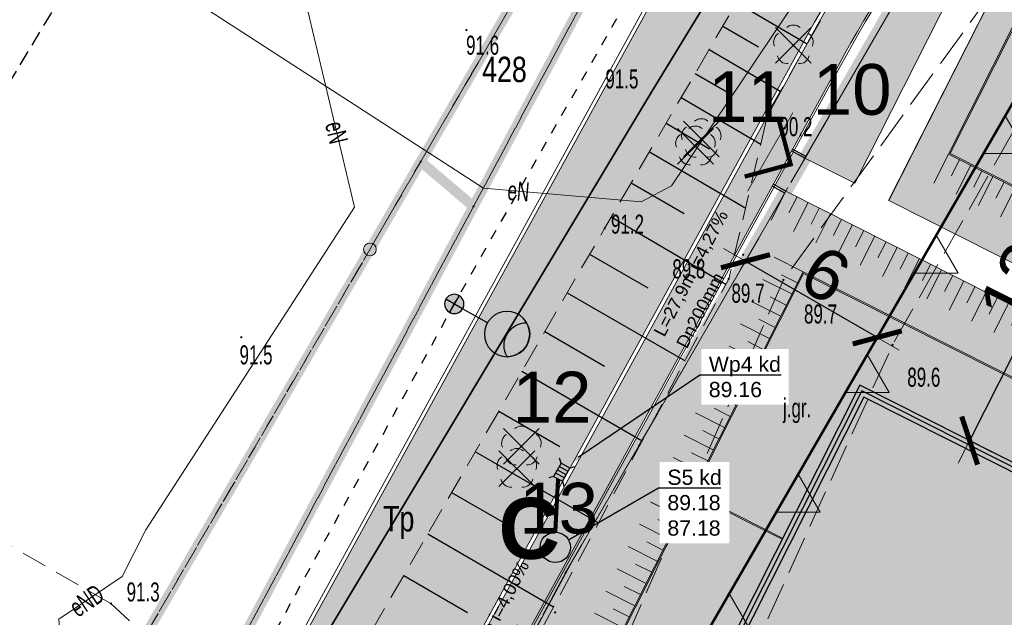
# Model space of a CAD drawing. Header units: metres. Extents: x 6539540 to 6543249, y 5894370 to 5895874.
# Tile 16 of 91: x 6541864 to 6541902, y 5895129 to 5895153. Entities that reach past the tile are written whole.
import ezdxf
from ezdxf import colors
from ezdxf.entities.mleader import LeaderData, LeaderLine
from ezdxf.enums import TextEntityAlignment as Align
from ezdxf.math import Vec2, Vec3

# ---------------------------------------------------------------- set-up
doc = ezdxf.new("R2010")
doc.units = ezdxf.units.M
for name, pattern in [('0.4_0.4', [0.8, 0.4, -0.4]), ('0.5_0.5', [1, 0.5, -0.5]), ('1.0_0.5', [1.5, 1, -0.5]), ('1.5_0.5', [2, 1.5, -0.5]), ('2', [0.9, 0.6, -0.3]), ('CONTINOUS', [0]), ('DASHED', [0.75, 0.5, -0.25]), ('egkk-500', [2, 1.5, -0.5]), ('egug-500', [1, 0.5, -0.5])]:
    doc.linetypes.add(name, pattern=pattern)
for name, color, linetype in [('000 Inne (niezydentyfikowane)', 7, 'Continuous'), ('202-punkt graniczny', 7, 'Continuous'), ('203-punkt graniczny', 7, 'Continuous'), ('210-oznaczenie konturu użytku gruntowego', 7, 'Continuous'), ('211-numer działki ewidencyjnej', 7, 'Continuous'), ('217-kontur klasyfikacyjny', 7, 'Continuous'), ('218-kontur użytku gruntowego', 7, 'Continuous'), ('219-działka ewidencyjna', 7, 'Continuous'), ('_dr_krawężnik wystający 15x30', 214, 'Continuous'), ('_rozbiórki', 1, 'Continuous'), ('drzewo liściaste', 7, 'Continuous'), ('jezdnia', 7, 'Continuous'), ('jezdnia-Atr17', 7, 'Continuous'), ('ogrodzenie trwałe', 7, 'Continuous'), ('pikieta naturalna', 7, 'Continuous'), ('pikieta naturalna-Atr2', 7, 'Continuous'), ('przewód elektroenergetyczny podziemny', 7, 'Continuous'), ('przewód elektroenergetyczny podziemny-Atr1', 7, 'Continuous'), ('skarpa nieumocniona', 7, 'Continuous'), ('trawnik', 7, 'Continuous'), ('Zakres', 7, 'Continuous')]:
    doc.layers.add(name, color=color, linetype=linetype)
for name, color, linetype, lineweight in [('_dr_kreskowanie chodnik', 40, 'Continuous', 5), ('_dr_kreskowanie jezdnia', 253, 'Continuous', 5), ('_dr_obrzeże 8x30', 210, 'Continuous', 30), ('_dr_ścieki kd', 36, 'Continuous', 30), ('A-BALKONY', 7, 'Continuous', 9), ('A-BUDYNKI', 1, 'Continuous', 30), ('A-DODATKOWE', 7, 'Continuous', 5), ('A-OPIS', 4, 'Continuous', 20), ('A-OZNACZENIA', 7, 'Continuous', 15), ('A-PZT', 4, 'Continuous', 9), ('A-WYMIAR', 8, 'Continuous', 5), ('IE - SŁUP', 1, 'Continuous', 30), ('IE - SŁUP 150W', 1, 'Continuous', 30), ('SKARPA', 7, 'Continuous', 5)]:
    doc.layers.add(name, color=color, linetype=linetype, lineweight=lineweight)
doc.layers.add('A-ZIELŃ - PROJ -B', color=7, linetype='Continuous', lineweight=13, true_color=0x91c200)
doc.styles.add('ARIAL', font='arial.ttf')
doc.styles.add('Arial Narrow', font='ARIALN.TTF')
doc.linetypes.add('902-500', pattern='A,3.75,0,[1,ksztalty.shx,S=0.5,R=0,X=0,Y=0],3.75', length=7.5)
doc.dimstyles.new('A-PZT', dxfattribs={"dimtxt": 2, "dimasz": 0.1, "dimexe": 0, "dimexo": 0.625, "dimgap": 0.1, "dimtad": 1, "dimdec": 0, "dimtxsty": 'ARIAL', "dimblk": 'ZNACZNIK-A', "dimcen": -1, "dimclrt": 9, "dimadec": 0, "dimazin": 0, "dimtfac": 1, "dimtdec": 0, "dimtmove": 0, "dimatfit": 3, "dimldrblk": 'ZNACZNIK-A', "dimfxl": 1, "dimfxlon": 1, "dimarcsym": 0})

# ---------------------------------------------------------------- blocks, each defined once
blk = doc.blocks.new('203')
at = {"linetype": 'Continuous', "lineweight": 0}
h = blk.add_hatch(color=0, dxfattribs=at)
edge = h.paths.add_edge_path()
edge.add_arc((0, 0), 0.045, 0, 360)
blk = doc.blocks.new('202')
at = {"color": 0, "linetype": 'Continuous', "lineweight": 0}
blk.add_circle((0, 0), 0.25, dxfattribs=at)
blk = doc.blocks.new('PW01')
at = {"linetype": 'Continuous', "lineweight": 13}
h = blk.add_hatch(color=0, dxfattribs=at)
edge = h.paths.add_edge_path()
edge.add_arc((0, 0), 0.045, 0, 360)
blk = doc.blocks.new('OP021')
at = {"linetype": 'Continuous', "lineweight": 13}
h = blk.add_hatch(color=0, dxfattribs=at)
edge = h.paths.add_edge_path()
edge.add_arc((0, 0), 0.05, 0, 360)
at = {"color": 0, "linetype": 'Continuous', "lineweight": 13}
for centre, start, end in [((0, 0.4), 49.272, 130.728), ((-0.38, 0.124), 121.308, 202.548), ((0.38, 0.124), 337.452, 58.692), ((-0.235, -0.324), 193.221, 274.871), ((0.235, -0.324), 265.129, 346.779)]:
    blk.add_arc(centre, 0.4, start, end, dxfattribs=at)
blk = doc.blocks.new('*U88')
at = {"layer": 'A-OZNACZENIA', "color": 22, "true_color": 0xe21d1d}
blk.add_lwpolyline([(0, 0.747), (0.862, -0.747), (-0.862, -0.747)], close=True, dxfattribs=at)
blk = doc.blocks.new('*U142')
at = {"layer": 'A-OZNACZENIA', "color": 0, "linetype": 'ByBlock', "lineweight": -2, "transparency": 16777216, "rotation": 179.9999999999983}
blk.add_blockref('*U88', (0, 0), dxfattribs=at)
blk = doc.blocks.new('*U143')
at = {"layer": 'A-OZNACZENIA', "color": 0, "linetype": 'ByBlock', "lineweight": -2, "transparency": 16777216}
for p in [(0, 0), (5.436, 0), (10.872, 0), (16.308, 0), (21.744, 0), (27.18, 0)]:
    blk.add_blockref('*U142', p, dxfattribs=at)
blk = doc.blocks.new('ZNACZNIK-A')
at = {"color": 0}
for p, q in [((0, 10), (0, -10)), ((-10, 0), (10, 0))]:
    blk.add_line(p, q, dxfattribs=at)
at = {"color": 0, "const_width": 2}
blk.add_lwpolyline([(7.07, 7.07), (-7.07, -7.07)], dxfattribs=at)
blk = doc.blocks.new('*D95')
at = {"layer": 'A-WYMIAR', "color": 0, "lineweight": -2, "transparency": 16777216}
for p, q in [((6542221.486, 5895096.144), (6542215.854, 5895084.978)), ((6542222.424, 5895095.783), (6542221.531, 5895096.233)), ((6542216.702, 5895084.439), (6542215.809, 5895084.889))]:
    blk.add_line(p, q, dxfattribs=at)
at = {"layer": 'Defpoints', "color": 0, "transparency": 16777216}
for p in [(6542223.97, 5895095.003), (6542215.809, 5895084.889), (6542218.247, 5895083.659)]:
    blk.add_point(p, dxfattribs=at)
at = {"layer": 'A-WYMIAR', "color": 0, "lineweight": -2, "transparency": 16777216, "xscale": 0.1, "yscale": 0.1, "zscale": 0.1}
for p, rotation in [((6542221.531, 5895096.233), 63.23220828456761), ((6542215.809, 5895084.889), 243.2322082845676)]:
    blk.add_blockref('ZNACZNIK-A', p, dxfattribs=dict(at, rotation=rotation))
at = {"layer": 'A-WYMIAR', "color": 9, "transparency": 16777216, "insert": (6542217.668, 5895091.067), "char_height": 2, "attachment_point": 5, "rotation": 63.2322, "style": 'ARIAL'}
blk.add_mtext('13', dxfattribs=at)
blk = doc.blocks.new('*D98')
at = {"layer": 'A-WYMIAR', "color": 0, "lineweight": -2, "transparency": 16777216}
for p, q in [((6542206.893, 5895091.817), (6542206.973, 5895091.955)), ((6542212.082, 5895089.003), (6542207.06, 5895091.905)), ((6542212.088, 5895088.816), (6542212.168, 5895088.953))]:
    blk.add_line(p, q, dxfattribs=at)
at = {"layer": 'Defpoints', "color": 0, "transparency": 16777216}
for p in [(6542206.973, 5895091.955), (6542206.581, 5895091.276), (6542211.776, 5895088.274)]:
    blk.add_point(p, dxfattribs=at)
at = {"layer": 'A-WYMIAR', "color": 0, "lineweight": -2, "transparency": 16777216, "xscale": 0.1, "yscale": 0.1, "zscale": 0.1}
for p, rotation in [((6542206.973, 5895091.955), 149.979310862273), ((6542212.168, 5895088.953), 329.979310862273)]:
    blk.add_blockref('ZNACZNIK-A', p, dxfattribs=dict(at, rotation=rotation))
at = {"layer": 'A-WYMIAR', "color": 9, "transparency": 16777216, "insert": (6542210.132, 5895091.425), "char_height": 2, "attachment_point": 5, "rotation": 329.9793, "style": 'ARIAL'}
blk.add_mtext('6', dxfattribs=at)
blk = doc.blocks.new('*U90')
at = {"layer": 'SKARPA'}
for points in [[(-0.246, 0.641), (-0.246, -0.641)], [(0.246, 0.641), (0.246, -0.072)]]:
    blk.add_lwpolyline(points, dxfattribs=at)
blk = doc.blocks.new('*U91')
at = {"layer": 'A-PZT', "color": 0, "linetype": 'ByBlock', "lineweight": -2, "transparency": 16777216}
for p in [(0, 0), (0.982, 0), (1.964, 0), (2.947, 0), (3.929, 0), (4.911, 0), (5.893, 0), (6.876, 0), (7.858, 0), (8.84, 0), (9.822, 0), (10.805, 0)]:
    blk.add_blockref('*U90', p, dxfattribs=at)
blk = doc.blocks.new('wpust dr')
at = {"layer": '_dr_ścieki kd', "flags": 128}
for points in [[(6540614.702, 5895581.021), (6540614.56, 5895581.162)], [(6540614.702, 5895581.021), (6540614.702, 5895580.621), (6540615.302, 5895580.621), (6540615.302, 5895581.021), (6540614.702, 5895581.021)], [(6540614.852, 5895581.021), (6540614.852, 5895580.621)], [(6540615.002, 5895581.021), (6540615.002, 5895580.621)], [(6540615.152, 5895581.021), (6540615.152, 5895580.621)], [(6540615.302, 5895581.021), (6540615.443, 5895581.162)], [(6540614.702, 5895580.621), (6540614.56, 5895580.48)], [(6540615.302, 5895580.621), (6540615.443, 5895580.48)]]:
    blk.add_lwpolyline(points, dxfattribs=at)
blk = doc.blocks.new('slup pojedynczy')
at = {"layer": 'IE - SŁUP 150W', "ltscale": 0.75}
h = blk.add_hatch(color=256, dxfattribs=at)
edge = h.paths.add_edge_path()
edge.add_arc((4596208.008, 5925834.047), 0.338, 0, 360)
h = blk.add_hatch(color=256, dxfattribs=at)
edge = h.paths.add_edge_path()
edge.add_arc((4596208.008, 5925831.126), 0.792, 30, 150)
edge.add_arc((4596208.008, 5925831.918), 0.792, 210, 330)
for p, q in [((4596208.008, 5925833.71), (4596208.008, 5925834.385)), ((4596207.671, 5925834.047), (4596208.346, 5925834.047)), ((4596208.008, 5925832.71), (4596208.008, 5925833.71))]:
    blk.add_line(p, q, dxfattribs=at)
for centre, radius in [((4596208.008, 5925834.047), 0.338), ((4596208.008, 5925831.918), 0.792)]:
    blk.add_circle(centre, radius, dxfattribs=at)
for centre, start, end in [((4596208.008, 5925831.126), 30, 150), ((4596208.008, 5925831.918), 210, 330)]:
    blk.add_arc(centre, 0.792, start, end, dxfattribs=at)
blk = doc.blocks.new('deweloper')
at = {"layer": 'A-BUDYNKI', "true_color": 0xc7c8ca, "transparency": 33554610}
h = blk.add_hatch(color=9, dxfattribs=at)
h.dxf.hatch_style = 1
h.paths.add_polyline_path([(6542211.482, 5895087.072), (6542197.287, 5895058.929), (6542228.107, 5895043.382), (6542234.196, 5895055.453), (6542215.447, 5895064.911), (6542223.554, 5895080.982)])
at = {"layer": 'A-ZIELŃ - PROJ -B', "true_color": 0x1e9a13, "transparency": 33554559}
h = blk.add_hatch(color=84, dxfattribs=at)
h.dxf.hatch_style = 1
h.paths.add_polyline_path([(6542231.648, 5895125.306), (6542236.732, 5895130.961), (6542238.85, 5895133.738), (6542242.1, 5895131.368), (6542232.367, 5895114.439), (6542228.112, 5895116.885), (6542233.879, 5895123.301)], flags=17)
h.paths.add_polyline_path([(6542209.319, 5895096.015), (6542211.279, 5895095.026), (6542217.519, 5895107.346), (6542228.441, 5895119.495), (6542227.303, 5895120.473), (6542216.522, 5895108.481)], flags=17)
h.paths.add_polyline_path([(6542273.98, 5895163.161), (6542274.962, 5895162.792), (6542278.487, 5895172.192), (6542277.192, 5895172.631)])
h.paths.add_polyline_path([(6542264.51, 5895166.372), (6542263.274, 5895167.258), (6542263.992, 5895168.261), (6542267.453, 5895175.934), (6542267.722, 5895175.843)])
h.paths.add_polyline_path([(6542273.451, 5895189.739), (6542273.379, 5895189.763), (6542272.432, 5895186.971), (6542269.519, 5895180.513), (6542270.239, 5895180.269)])
h.paths.add_polyline_path([(6542279.71, 5895177.057), (6542280.237, 5895176.859), (6542283.757, 5895186.244), (6542282.921, 5895186.527)], flags=17)
h.paths.add_polyline_path([(6542284.527, 5895191.262), (6542285.502, 5895190.897), (6542289.026, 5895200.296), (6542287.739, 5895200.732)], flags=17)
h.paths.add_polyline_path([(6542289.345, 5895205.467), (6542290.766, 5895204.934), (6542294.296, 5895214.347), (6542292.557, 5895214.937)], flags=17)
h.paths.add_polyline_path([(6542278.943, 5895158.469), (6542278.715, 5895158.561), (6542261.256, 5895124.602), (6542241.791, 5895086.013), (6542219.899, 5895097.057), (6542225.988, 5895109.128), (6542235.809, 5895104.174), (6542236.62, 5895105.781), (6542233.055, 5895107.579), (6542232.006, 5895112.916), (6542227.086, 5895115.744), (6542218.767, 5895106.491), (6542212.618, 5895094.35), (6542232.331, 5895084.407), (6542228.177, 5895076.172), (6542233.232, 5895073.622), (6542234.546, 5895076.227), (6542242.627, 5895072.151), (6542239.511, 5895065.964), (6542231.427, 5895070.044), (6542232.556, 5895072.283), (6542227.501, 5895074.833), (6542222.845, 5895065.601), (6542217.778, 5895063.735), (6542234.195, 5895055.454), (6542228.107, 5895043.382), (6542197.287, 5895058.929), (6542211.482, 5895087.072), (6542223.554, 5895080.982), (6542216.242, 5895066.487), (6542218.407, 5895065.395), (6542221.817, 5895066.894), (6542230.316, 5895083.743), (6542208.567, 5895094.714), (6542200.151, 5895080.148), (6542196.632, 5895073.611), (6542187.346, 5895056.079), (6542230.162, 5895034.481), (6542242.172, 5895065.021)])
h.paths.add_polyline_path([(6542278.943, 5895158.469), (6542304.992, 5895224.671), (6542286.299, 5895227.619), (6542295.767, 5895224.408), (6542294.161, 5895219.673), (6542300.79, 5895217.425), (6542278.716, 5895158.56)])
h.paths.add_polyline_path([(6542233.455, 5895113.321), (6542243.326, 5895130.491), (6542245.842, 5895128.688), (6542249.628, 5895133.971), (6542250.464, 5895133.371), (6542249.185, 5895130.691), (6542237.331, 5895107.191), (6542234.366, 5895108.687)], flags=17)
h.paths.add_polyline_path([(6542270.517, 5895155.907), (6542271.401, 5895155.272), (6542266.843, 5895146.235), (6542264.687, 5895147.781)], flags=17)
h.paths.add_polyline_path([(6542263.812, 5895142.259), (6542264.468, 5895141.789), (6542258.643, 5895133.661), (6542257.987, 5895134.131)], flags=17)
at = {"layer": 'A-BALKONY'}
for points in [[(6542261.256, 5895124.602), (6542264.828, 5895122.8), (6542244.012, 5895081.533), (6542214.976, 5895096.179), (6542220.223, 5895106.581), (6542226.368, 5895113.416), (6542231.403, 5895110.876), (6542231.627, 5895109.738), (6542230.238, 5895106.984)], [(6542261.234, 5895124.557), (6542264.764, 5895122.776), (6542243.985, 5895081.603), (6542215.044, 5895096.202), (6542220.265, 5895106.552), (6542226.38, 5895113.354), (6542231.359, 5895110.842), (6542231.575, 5895109.745), (6542230.193, 5895107.006)], [(6542217.528, 5895084.008), (6542218.877, 5895086.687), (6542209.246, 5895091.541), (6542202.586, 5895078.323), (6542199.479, 5895072.156), (6542191.913, 5895057.141), (6542229.438, 5895038.232), (6542239.122, 5895057.45), (6542227.548, 5895063.282), (6542225.748, 5895059.71)], [(6542217.483, 5895084.031), (6542218.81, 5895086.665), (6542209.266, 5895091.475), (6542202.63, 5895078.299), (6542199.523, 5895072.132), (6542191.981, 5895057.162), (6542229.411, 5895038.301), (6542239.059, 5895057.426), (6542227.57, 5895063.215), (6542225.793, 5895059.687)], [(6542208.415, 5895081.002), (6542204.884, 5895082.781)], [(6542208.438, 5895081.047), (6542204.909, 5895082.825)]]:
    blk.add_lwpolyline(points, dxfattribs=at)
at = {"layer": 'A-BUDYNKI', "color": 7}
for points in [[(6542211.482, 5895087.072), (6542197.287, 5895058.929), (6542228.107, 5895043.382), (6542234.196, 5895055.453), (6542215.447, 5895064.911), (6542223.554, 5895080.982)], [(6542211.558, 5895086.843), (6542197.515, 5895059.004), (6542228.032, 5895043.611), (6542233.968, 5895055.378), (6542215.219, 5895064.836), (6542223.325, 5895080.907)], [(6542211.637, 5895086.601), (6542197.757, 5895059.084), (6542227.953, 5895043.852), (6542233.726, 5895055.299), (6542214.977, 5895064.757), (6542223.084, 5895080.828)]]:
    blk.add_lwpolyline(points, close=True, dxfattribs=at)
at = {"layer": 'A-DODATKOWE', "color": 18, "true_color": 0x000000}
for points, const_width in [([(6542207.053, 5895094.709), (6542208.847, 5895097.814)], 0.03), ([(6542208.269, 5895097.587), (6542208.754, 5895095.775), (6542206.942, 5895095.29)], 0.169)]:
    blk.add_lwpolyline(points, dxfattribs=dict(at, const_width=const_width))
at = {"layer": 'A-OZNACZENIA', "color": 13, "linetype": 'DASHED', "ltscale": 5, "true_color": 0xd26260, "const_width": 0.5}
blk.add_lwpolyline([(6542230.162, 5895034.481), (6542187.282, 5895056.111), (6542196.632, 5895073.611), (6542199.892, 5895079.701), (6542216.522, 5895108.481), (6542236.732, 5895130.961), (6542248.032, 5895145.991), (6542263.992, 5895168.261), (6542272.432, 5895186.971), (6542286.222, 5895227.631), (6542304.992, 5895224.671), (6542242.172, 5895065.021)], close=True, dxfattribs=at)
at = {"layer": 'A-OZNACZENIA', "color": 22, "true_color": 0xe21d1d, "const_width": 0.1}
blk.add_lwpolyline([(6542192.641, 5895053.408), (6542201.924, 5895070.784), (6542205.136, 5895076.784), (6542221.404, 5895104.936), (6542241.37, 5895127.145), (6542252.869, 5895142.44), (6542263.448, 5895157.202), (6542277.64, 5895155.158)], dxfattribs=at)
blk.add_lwpolyline([(6542192.641, 5895053.408), (6542201.924, 5895070.784), (6542205.136, 5895076.784), (6542221.404, 5895104.936), (6542241.37, 5895127.145), (6542252.869, 5895142.44), (6542263.448, 5895157.202), (6542277.64, 5895155.158)], dxfattribs=at)
at = {"layer": 'A-PZT'}
for points in [[(6542211.279, 5895095.026), (6542217.519, 5895107.346), (6542228.441, 5895119.495)], [(6542212.617, 5895094.348), (6542218.767, 5895106.491), (6542227.086, 5895115.744), (6542232.006, 5895112.916), (6542233.055, 5895107.579), (6542236.62, 5895105.781)], [(6542211.279, 5895095.026), (6542209.319, 5895096.015)], [(6542216.242, 5895066.487), (6542218.407, 5895065.395), (6542221.817, 5895066.894), (6542230.316, 5895083.743), (6542208.567, 5895094.714)], [(6542233.232, 5895073.622), (6542228.177, 5895076.172), (6542231.655, 5895083.067), (6542232.331, 5895084.407), (6542212.618, 5895094.35)]]:
    blk.add_lwpolyline(points, dxfattribs=at)
at = {"layer": 'A-ZIELŃ - PROJ -B'}
for points in [[(6542218.767, 5895106.491), (6542212.618, 5895094.35), (6542232.331, 5895084.407), (6542228.177, 5895076.172), (6542233.232, 5895073.622), (6542234.546, 5895076.227), (6542242.627, 5895072.151), (6542239.511, 5895065.964), (6542231.427, 5895070.044), (6542232.556, 5895072.283), (6542227.501, 5895074.833), (6542222.845, 5895065.601), (6542217.778, 5895063.735), (6542234.195, 5895055.454)], [(6542228.107, 5895043.382), (6542197.287, 5895058.929), (6542211.482, 5895087.072), (6542223.554, 5895080.982), (6542216.242, 5895066.487), (6542218.407, 5895065.395), (6542221.817, 5895066.894), (6542230.316, 5895083.743), (6542208.567, 5895094.714), (6542200.151, 5895080.148), (6542196.632, 5895073.611), (6542187.346, 5895056.079)]]:
    blk.add_lwpolyline(points, dxfattribs=at)
blk.add_lwpolyline([(6542209.319, 5895096.015), (6542211.279, 5895095.026), (6542217.519, 5895107.346), (6542228.441, 5895119.495), (6542227.303, 5895120.473), (6542216.522, 5895108.481)], close=True, dxfattribs=at)
at = {"layer": 'A-OZNACZENIA', "rotation": 59.97931086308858}
blk.add_blockref('*U143', (6542206.551, 5895077.741), dxfattribs=at)
at = {"layer": 'A-PZT', "linetype": 'CONTINOUS', "lineweight": 0}
for p, rotation in [((6542214.907, 5895095.496), 333.2324140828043), ((6542208.497, 5895094.031), 333.2324140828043), ((6542208.563, 5895091.61), 243.2324140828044), ((6542203.701, 5895081.961), 243.2324140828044)]:
    blk.add_blockref('*U91', p, dxfattribs=dict(at, rotation=rotation))
at = {"layer": 'A-OPIS', "insert": (6542197.239, 5895082.63), "char_height": 2.4, "width": 2468.73918, "attachment_point": 1, "style": 'Arial Narrow'}
blk.add_mtext('\\A1;\\pt9.6;{\\fArial|b1|i0|c238|p34;C}', dxfattribs=at)
at = {"layer": 'A-WYMIAR'}
for p1, p2, distance, picture, middle in [((6542223.97, 5895095.003), (6542218.247, 5895083.659), -2.731, '*D95', (6542217.668, 5895091.067)), ((6542211.776, 5895088.274), (6542206.581, 5895091.276), -0.784, '*D98', (6542210.132, 5895091.425))]:
    dim = blk.add_aligned_dim(p1=p1, p2=p2, distance=distance, dimstyle='A-PZT', dxfattribs=at)
    dim.commit()
    dim.dimension.update_dxf_attribs({"geometry": picture, "text_midpoint": middle})

msp = doc.modelspace()

# ---------------------------------------------------------------- hatches: boundary and pattern name
at = {"layer": '_dr_kreskowanie chodnik'}
h = msp.add_hatch(color=256, dxfattribs=at)
h.dxf.hatch_style = 1
edge = h.paths.add_edge_path()
edge.add_line((6541855.463, 5895082.051), (6541856.708, 5895081.214))
edge.add_line((6541856.708, 5895081.214), (6541860.899, 5895087.448))
edge.add_line((6541860.899, 5895087.448), (6541895.775, 5895151.021))
edge.add_arc((6541957.453, 5895117.184), 70.35, 138.01071, 151.25096, ccw=False)
edge.add_line((6541905.164, 5895164.248), (6541921.481, 5895182.376))
edge.add_line((6541921.481, 5895182.376), (6541936.087, 5895202.264))
edge.add_line((6541936.087, 5895202.264), (6541933.99, 5895201.943))
edge.add_line((6541933.99, 5895201.943), (6541920.316, 5895183.324))
edge.add_line((6541920.316, 5895183.324), (6541904.049, 5895165.251))
edge.add_arc((6541957.453, 5895117.184), 71.85, 138.01071, 151.25096)
edge.add_line((6541894.46, 5895151.742), (6541859.617, 5895088.229))
edge.add_line((6541859.617, 5895088.229), (6541855.463, 5895082.051))
h = msp.add_hatch(color=256, dxfattribs=at)
h.dxf.hatch_style = 1
h.paths.add_polyline_path([(6541894.456, 5895147.363), (6541893.998, 5895147.615), (6541893.838, 5895147.324), (6541893.891, 5895147.124), (6541893.7, 5895147.073), (6541893.275, 5895146.298), (6541893.705, 5895146.063)])
h.paths.add_polyline_path([(6541893.838, 5895147.324), (6541893.7, 5895147.073), (6541893.891, 5895147.124)], flags=17)
at = {"layer": '_dr_kreskowanie jezdnia'}
h = msp.add_hatch(color=256, dxfattribs=at)
h.dxf.hatch_style = 1
edge = h.paths.add_edge_path()
edge.add_line((6541850.359, 5895085.482), (6541854.358, 5895091.43))
edge.add_line((6541854.358, 5895091.43), (6541889.068, 5895154.7))
edge.add_arc((6541957.453, 5895117.184), 78, 138.01071, 151.25096, ccw=False)
edge.add_line((6541899.478, 5895169.366), (6541915.54, 5895187.211))
edge.add_line((6541915.54, 5895187.211), (6541937.506, 5895217.119))
edge.add_arc((6541879.475, 5895259.738), 72, 323.70553, 335.6555)
edge.add_line((6541945.073, 5895230.058), (6541950.032, 5895241.02))
edge.add_line((6541950.032, 5895241.02), (6541963.489, 5895280.46))
edge.add_line((6541963.489, 5895280.46), (6541963.995, 5895284.052))
edge.add_arc((6541956.073, 5895285.167), 8, 351.9852, 440.8524)
edge.add_line((6541957.345, 5895293.065), (6541979.003, 5895290.047))
edge.add_arc((6541977.862, 5895282.129), 8, 81.8036, 171.9852)
edge.add_line((6541969.94, 5895283.244), (6541969.351, 5895279.06))
edge.add_line((6541969.351, 5895279.06), (6541955.618, 5895238.81))
edge.add_line((6541955.618, 5895238.81), (6541950.539, 5895227.585))
edge.add_arc((6541879.475, 5895259.738), 78, 323.70553, 335.6555, ccw=False)
edge.add_line((6541942.341, 5895213.567), (6541920.2, 5895183.419))
edge.add_line((6541920.2, 5895183.419), (6541903.938, 5895165.352))
edge.add_arc((6541957.453, 5895117.184), 72, 138.01071, 151.25096)
edge.add_line((6541894.328, 5895151.814), (6541859.488, 5895088.307))
edge.add_line((6541859.488, 5895088.307), (6541855.339, 5895082.134))
edge.add_line((6541855.339, 5895082.134), (6541850.359, 5895085.482))

# ---------------------------------------------------------------- linework, layer by layer
at = {"flags": 128}
for points in [[(6541894.456, 5895147.363), (6541893.928, 5895147.653)], [(6541894.495, 5895147.434), (6541893.966, 5895147.724)], [(6541893.705, 5895146.063), (6541893.205, 5895146.337)], [(6541893.666, 5895145.992), (6541893.167, 5895146.266)]]:
    msp.add_lwpolyline(points, dxfattribs=at)
at = {"layer": '000 Inne (niezydentyfikowane)', "color": 7, "linetype": 'Continuous', "lineweight": 25, "flags": 128}
for points in [[(6541891.76, 5895153.5), (6541894.55, 5895151.87)], [(6541891.22, 5895152.57), (6541892.62, 5895151.75)], [(6541890.68, 5895151.64), (6541893.48, 5895150)], [(6541890.13, 5895150.7), (6541891.56, 5895149.87)], [(6541889.58, 5895149.76), (6541892.72, 5895147.92)], [(6541888.98, 5895148.74), (6541890.7, 5895147.73)], [(6541888.33, 5895147.62), (6541892.12, 5895145.4)], [(6541887.61, 5895146.39), (6541889.69, 5895145.18)], [(6541886.82, 5895145.05), (6541891.34, 5895142.4)], [(6541885.97, 5895143.58), (6541888.26, 5895142.25)], [(6541885.09, 5895142.06), (6541889.73, 5895139.38)], [(6541884.2, 5895140.53), (6541886.55, 5895139.17)], [(6541883.3, 5895138.97), (6541888.04, 5895136.23)], [(6541882.39, 5895137.4), (6541884.79, 5895136.01)], [(6541881.47, 5895135.8), (6541886.32, 5895133)], [(6541880.53, 5895134.19), (6541882.99, 5895132.77)], [(6541879.59, 5895132.56), (6541884.55, 5895129.69)], [(6541878.64, 5895130.92), (6541881.15, 5895129.46)]]:
    msp.add_lwpolyline(points, dxfattribs=at)
at = {"layer": '217-kontur klasyfikacyjny', "color": 92, "linetype": 'egkk-500', "lineweight": 18, "flags": 128}
for points in [[(6541901.66, 5895159.83), (6541885.03, 5895131.05)], [(6541885.03, 5895131.05), (6541881.77, 5895124.96)]]:
    msp.add_lwpolyline(points, dxfattribs=at)
at = {"layer": '218-kontur użytku gruntowego', "color": 3, "linetype": 'egug-500', "lineweight": 18, "flags": 128}
for points in [[(6541890.35, 5895162.22), (6541881.39, 5895145.46)], [(6541881.39, 5895145.46), (6541890.35, 5895162.22)], [(6541885.03, 5895131.05), (6541901.66, 5895159.83)], [(6541901.66, 5895159.83), (6541885.03, 5895131.05)], [(6541879.31, 5895147.23), (6541883.33, 5895154.15)], [(6541883.33, 5895154.15), (6541879.31, 5895147.23)], [(6541877.31, 5895143.77), (6541879.31, 5895147.23)], [(6541879.31, 5895147.23), (6541877.31, 5895143.77)], [(6541881.39, 5895145.46), (6541857.34, 5895100.46)], [(6541857.34, 5895100.46), (6541881.39, 5895145.46)], [(6541859.15, 5895112.58), (6541877.31, 5895143.77)], [(6541877.31, 5895143.77), (6541859.15, 5895112.58)], [(6541881.77, 5895124.96), (6541885.03, 5895131.05)], [(6541885.03, 5895131.05), (6541881.77, 5895124.96)]]:
    msp.add_lwpolyline(points, dxfattribs=at)
at = {"layer": '219-działka ewidencyjna', "color": 84, "linetype": '0.5_0.5', "lineweight": 18, "const_width": 0.4, "flags": 128}
for points in [[(6541890.35, 5895162.22), (6541881.39, 5895145.46)], [(6541883.33, 5895154.15), (6541879.31, 5895147.23)], [(6541877.31, 5895143.77), (6541879.31, 5895147.23)], [(6541879.31, 5895147.23), (6541881.39, 5895145.46)], [(6541857.34, 5895100.46), (6541881.39, 5895145.46)], [(6541877.31, 5895143.77), (6541859.15, 5895112.58)]]:
    msp.add_lwpolyline(points, dxfattribs=at)
at = {"layer": '_dr_krawężnik wystający 15x30', "lineweight": 5, "flags": 128}
for points in [[(6541959.225, 5895268.428), (6541949.893, 5895241.076), (6541944.936, 5895230.12, -0.052189), (6541937.385, 5895217.208), (6541915.424, 5895187.306), (6541899.367, 5895169.466, 0.057836), (6541888.937, 5895154.772), (6541854.23, 5895091.508), (6541854.23, 5895091.508), (6541850.235, 5895085.565)], [(6541855.339, 5895082.134), (6541859.488, 5895088.307), (6541894.328, 5895151.814), (6541894.328, 5895151.814, -0.057836), (6541903.938, 5895165.352), (6541920.2, 5895183.419), (6541933.847, 5895202.002)], [(6541855.463, 5895082.051), (6541859.617, 5895088.229), (6541894.46, 5895151.742, -0.057836), (6541904.049, 5895165.251), (6541920.316, 5895183.324), (6541934.057, 5895202.034)]]:
    msp.add_lwpolyline(points, format="xyb", dxfattribs=at)
at = {"layer": '_dr_obrzeże 8x30', "lineweight": 5, "flags": 128}
for points in [[(6541857.869, 5895082.94), (6541860.899, 5895087.448), (6541895.775, 5895151.021, -0.057836), (6541905.164, 5895164.248), (6541921.481, 5895182.376), (6541936.087, 5895202.264)], [(6541857.935, 5895082.895), (6541860.968, 5895087.406), (6541895.845, 5895150.982, -0.057836), (6541905.224, 5895164.194), (6541921.543, 5895182.326), (6541936.199, 5895202.281)]]:
    msp.add_lwpolyline(points, format="xyb", dxfattribs=at)
at = {"layer": '_dr_ścieki kd', "linetype": '0.5_0.5', "flags": 128}
for points, const_width in [([(6541898.406, 5895156.975), (6541884.905, 5895132.556)], 0.3), ([(6541884.726, 5895134.731), (6541884.615, 5895132.631)], 0.16), ([(6541884.316, 5895131.51), (6541871.624, 5895108.629)], 0.3)]:
    msp.add_lwpolyline(points, dxfattribs=dict(at, const_width=const_width))
at = {"layer": '_dr_ścieki kd'}
msp.add_circle((6541884.615, 5895132.031), 0.6, dxfattribs=at)
at = {"layer": '_rozbiórki', "lineweight": 30, "flags": 128}
for points in [[(6541893.293, 5895152.517), (6541894.707, 5895151.103)], [(6541894.707, 5895152.517), (6541893.293, 5895151.103)], [(6541889.663, 5895148.827), (6541891.077, 5895147.413)], [(6541891.077, 5895148.827), (6541889.663, 5895147.413)], [(6541889.433, 5895148.537), (6541890.847, 5895147.123)], [(6541890.847, 5895148.537), (6541889.433, 5895147.123)], [(6541882.573, 5895136.717), (6541883.987, 5895135.303)], [(6541883.987, 5895136.717), (6541882.573, 5895135.303)], [(6541882.393, 5895135.837), (6541883.807, 5895134.423)], [(6541883.807, 5895135.837), (6541882.393, 5895134.423)]]:
    msp.add_lwpolyline(points, dxfattribs=at)
at = {"layer": 'jezdnia', "color": 7, "linetype": '1.5_0.5', "lineweight": 18, "flags": 128}
msp.add_lwpolyline([(6541941.7, 5895196.39), (6541946.99, 5895204.99), (6541954.09, 5895217.95), (6541960.34, 5895231.97), (6541965.49, 5895246.51), (6541971.47, 5895264.51), (6541973.11, 5895273.45), (6541969.44, 5895275.93), (6541968.88, 5895285.22), (6541962.92, 5895286.09), (6541960.32, 5895278.87), (6541954.54, 5895268.45), (6541948.25, 5895252.01), (6541942.76, 5895236.9), (6541936.16, 5895222.71), (6541930.85, 5895211.5), (6541925.19, 5895196.86), (6541922.88, 5895185.66), (6541914.28, 5895171.87), (6541903.6, 5895156.34), (6541893.61, 5895142.57), (6541887.64, 5895128.97), (6541880.47, 5895113.27), (6541878.16, 5895092.32), (6541876.17, 5895082.76), (6541879.54, 5895081.64), (6541883.37, 5895096.26), (6541887.12, 5895110.44), (6541892.18, 5895127.43), (6541897.91, 5895140.01), (6541906.24, 5895154.73), (6541916.46, 5895170.13), (6541926.26, 5895183.96), (6541937.76, 5895198.07)], close=True, dxfattribs=at)
at = {"layer": 'ogrodzenie trwałe', "color": 7, "linetype": '902-500', "lineweight": 35, "flags": 128}
msp.add_lwpolyline([(6541836.14, 5895102.36), (6541840.19, 5895100.23), (6541854.51, 5895092.81), (6541866.58, 5895113.73), (6541873.86, 5895125.73), (6541888.38, 5895149.92), (6541894.75, 5895160.38), (6541901.48, 5895171.14)], dxfattribs=at)
at = {"layer": 'przewód elektroenergetyczny podziemny', "color": 1, "linetype": 'Continuous', "lineweight": 18, "flags": 128}
for points in [[(6541866.536, 5895156.059), (6541881.79, 5895146.18), (6541888, 5895145.65), (6541889.2, 5895146.27), (6541920.41, 5895192.72), (6541934.77, 5895226.14), (6541941.7, 5895242.6), (6541959.2, 5895289.2), (6541961.49, 5895290.96), (6541993.406, 5895286.278)], [(6541868.48, 5895132.72), (6541876.7, 5895145.43), (6541874.03, 5895156.66)], [(6541849.18, 5895118.84), (6541856.78, 5895114.03), (6541857.09, 5895114.02), (6541865.26, 5895126.5), (6541865.05, 5895129.2), (6541867.54, 5895130.88), (6541868.48, 5895132.72)]]:
    msp.add_lwpolyline(points, dxfattribs=at)
at = {"layer": 'skarpa nieumocniona', "color": 7, "linetype": '1.0_0.5', "lineweight": 18, "flags": 128}
msp.add_lwpolyline([(6541860.86, 5895099.44), (6541866.99, 5895097.62), (6541880.87, 5895122.79), (6541891.45, 5895142.61), (6541893.02, 5895149.2), (6541898.86, 5895159.36), (6541907.1, 5895173.38), (6541911.18, 5895179.84), (6541905.8, 5895174.67), (6541896.3, 5895161.25), (6541886.56, 5895144.6), (6541875.93, 5895126.24), (6541867.74, 5895112.39), (6541864.5, 5895106.19)], close=True, dxfattribs=at)
msp.add_lwpolyline([(6541860.86, 5895099.44), (6541866.99, 5895097.62), (6541880.87, 5895122.79), (6541891.45, 5895142.61), (6541893.02, 5895149.2), (6541898.86, 5895159.36), (6541907.1, 5895173.38), (6541911.18, 5895179.84), (6541905.8, 5895174.67), (6541896.3, 5895161.25), (6541886.56, 5895144.6), (6541875.93, 5895126.24), (6541867.74, 5895112.39), (6541864.5, 5895106.19)], close=True, dxfattribs=at)
at = {"layer": 'trawnik', "color": 7, "linetype": '1.0_0.5', "lineweight": 18, "flags": 128}
msp.add_lwpolyline([(6541867.1, 5895129.82), (6541870.77, 5895126.38), (6541863.36, 5895113.99), (6541855.84, 5895101.5), (6541840.66, 5895111), (6541852.26, 5895132.36), (6541854.94, 5895136.81)], close=True, dxfattribs=at)
at = {"layer": 'Zakres', "color": 5, "linetype": '2', "lineweight": 25, "flags": 128}
msp.add_lwpolyline([(6541938.62, 5895313.18), (6541912.96, 5895235.17), (6541870.71, 5895162.99), (6541810.21, 5895062.53), (6541777.05, 5895047.89), (6541830.67, 5894972.22), (6541843.02, 5895013.5), (6541885, 5895080.88), (6541918.51, 5895144.38), (6541965.96, 5895211.67), (6541999.83, 5895303.74)], close=True, dxfattribs=at)
msp.add_lwpolyline([(6541938.62, 5895313.18), (6541912.96, 5895235.17), (6541870.71, 5895162.99), (6541810.21, 5895062.53), (6541777.05, 5895047.89), (6541830.67, 5894972.22), (6541843.02, 5895013.5), (6541885, 5895080.88), (6541918.51, 5895144.38), (6541965.96, 5895211.67), (6541999.83, 5895303.74)], close=True, dxfattribs=at)
msp.add_lwpolyline([(6541938.62, 5895313.18), (6541912.96, 5895235.17), (6541870.71, 5895162.99), (6541810.21, 5895062.53), (6541777.05, 5895047.89), (6541830.67, 5894972.22), (6541843.02, 5895013.5), (6541885, 5895080.88), (6541918.51, 5895144.38), (6541965.96, 5895211.67), (6541999.83, 5895303.74)], close=True, dxfattribs=at)
msp.add_lwpolyline([(6541938.62, 5895313.18), (6541912.96, 5895235.17), (6541870.71, 5895162.99), (6541810.21, 5895062.53), (6541777.05, 5895047.89), (6541830.67, 5894972.22), (6541843.02, 5895013.5), (6541885, 5895080.88), (6541918.51, 5895144.38), (6541965.96, 5895211.67), (6541999.83, 5895303.74)], close=True, dxfattribs=at)

# ---------------------------------------------------------------- block references
msp.add_blockref('deweloper', (-314.862, 51.349))
at = {"layer": '202-punkt graniczny', "color": 7, "linetype": 'Continuous', "lineweight": 18}
msp.add_blockref('202', (6541877.31, 5895143.77), dxfattribs=at)
at = {"layer": '203-punkt graniczny', "color": 7, "linetype": 'Continuous', "lineweight": 18}
for p in [(6541879.31, 5895147.23), (6541881.39, 5895145.46), (6541885.03, 5895131.05)]:
    msp.add_blockref('203', p, dxfattribs=at)
at = {"layer": '_dr_ścieki kd', "rotation": 240.9405144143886}
msp.add_blockref('wpust dr', (4565354.504, 14475976.765), dxfattribs=at)
at = {"layer": 'drzewo liściaste', "color": 94, "linetype": 'Continuous', "lineweight": 18}
for p in [(6541894, 5895151.81), (6541890.14, 5895147.83), (6541890.37, 5895148.12), (6541883.28, 5895136.01), (6541883.1, 5895135.13)]:
    msp.add_blockref('OP021', p, dxfattribs=at)
at = {"layer": 'IE - SŁUP', "xscale": -1.125, "yscale": 1.125, "zscale": 1.125, "rotation": 60.26799288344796}
msp.add_blockref('slup pojedynczy', (14895215.204, 7078931.323), dxfattribs=at)
at = {"layer": 'pikieta naturalna', "color": 7, "linetype": 'Continuous', "lineweight": 13}
for p in [(6541881.11, 5895152.41), (6541888.38, 5895149.92), (6541893.02, 5895149.2), (6541886.56, 5895144.6), (6541892.02, 5895143.56), (6541891.45, 5895142.61), (6541893.61, 5895142.57), (6541872.24, 5895140.31), (6541897.91, 5895140.01), (6541867.1, 5895129.82), (6541884.61, 5895129.47)]:
    msp.add_blockref('PW01', p, dxfattribs=at)

# ---------------------------------------------------------------- texts
at = {"char_height": 2, "attachment_point": 1}
for s, insert in [('{\\fArial|b0|i0|c238|p34;\\C1;10}', (6541894.763, 5895151.072)), ('{\\fArial|b0|i0|c238|p34;\\C1;11}', (6541890.638, 5895150.786))]:
    msp.add_mtext_dynamic_manual_height_columns(s, width=3.88768, gutter_width=12.5, heights=[0], dxfattribs=dict(at, insert=insert))
at = {"layer": '210-oznaczenie konturu użytku gruntowego', "color": 3, "linetype": 'Continuous', "lineweight": 18, "width": 0.79}
msp.add_text('Tp', height=1, dxfattribs=at).set_placement((6541877.83, 5895132.66))
at = {"layer": '211-numer działki ewidencyjnej', "color": 7, "linetype": 'Continuous', "lineweight": 18, "width": 0.79}
msp.add_text('428', height=1, dxfattribs=at).set_placement((6541881.73, 5895150.36))
at = {"layer": '_dr_ścieki kd', "linetype": '0.5_0.5', "insert": (6541880.629, 5895126.72, 89.3), "char_height": 0.5, "attachment_point": 1, "rotation": 62.4144, "line_spacing_factor": 1.2}
msp.add_mtext_dynamic_manual_height_columns('{\\fArial|b0|i0|c238|p34;L=10,0m i=4,00%\\PDn200mm}', width=12.99635, gutter_width=12.5, heights=[0], dxfattribs=at)
at = {"layer": 'jezdnia-Atr17', "color": 7, "width": 0.667}
msp.add_text('j.gr.', height=0.75, dxfattribs=at).set_placement((6541893.59, 5895137.15))
at = {"layer": 'pikieta naturalna-Atr2', "color": 7, "width": 0.667}
for s, p in [('91.6', (6541881.1, 5895151.44, 91.6)), ('91.5', (6541886.59, 5895150.11, 91.5)), ('90.2', (6541893.45, 5895148.23, 90.2)), ('89.8', (6541889.23, 5895142.63, 89.8)), ('89.7', (6541894.42, 5895140.85, 89.7)), ('91.5', (6541872.17, 5895139.24, 91.5)), ('89.6', (6541898.49, 5895138.36, 89.6)), ('91.3', (6541867.72, 5895129.9, 91.3))]:
    msp.add_text(s, height=0.75, dxfattribs=at).set_placement(p)
for s, p in [('91.2', (6541886.81, 5895145.14, 91.2)), ('89.7', (6541891.56, 5895142.42, 89.7))]:
    msp.add_text(s, height=0.75, dxfattribs=at).set_placement(p, align=Align.TOP_LEFT)
at = {"layer": 'przewód elektroenergetyczny podziemny-Atr1', "color": 1, "width": 0.667}
for s, rotation, p in [('eN', -76.626, (6541875.9, 5895148.79)), ('eN', -4.878, (6541882.74, 5895146.1)), ('eN', -4.878, (6541882.74, 5895146.1)), ('eND', 34.007, (6541865.59, 5895129.56))]:
    msp.add_text(s, height=0.75, rotation=rotation, dxfattribs=at).set_placement(p, align=Align.MIDDLE_LEFT)

# ---------------------------------------------------------------- next in the draw order: leaders
at = {"layer": '_dr_ścieki kd', "lineweight": 5}
ml = msp.add_multileader_mtext('Standard', dxfattribs=at)
ml.set_content('{\\fArial|b0|i0|c238|p34;Wp4 kd\\P89.16}', color=256)
ml.set_leader_properties()
ml.build(insert=Vec2(0, 0))
ml.multileader.update_dxf_attribs({"text_left_attachment_type": 6, "text_right_attachment_type": 6, "dogleg_length": 0.36, "arrow_head_size": 0.6, "scale": 0.15})
ctx = ml.context
ctx.base_point, ctx.scale, ctx.char_height, ctx.arrow_head_size, ctx.landing_gap_size, ctx.plane_origin = Vec3(6541890.367, 5895138.83), 0.15, 0.6, 0.6, 0.3, Vec3(6541881.578, 5895130.709)
ctx.left_attachment, ctx.right_attachment = 6, 6
notes = []
notes.append((ctx, [(1, (1, 1, 0), (6541890.313, 5895138.83), (1, 0), 0.054, [(0, [(6541885.017, 5895135.255)], 0, [])])]))
ctx.mtext.insert, ctx.mtext.flow_direction = Vec3(6541890.667, 5895139.55), 5
ctx.mtext.has_bg_fill, ctx.mtext.bg_color, ctx.mtext.bg_scale_factor, ctx.mtext.bg_transparency, ctx.mtext.use_window_bg_color = 1, -1027028792, 1.5, 0, 1
for ctx, leaders in notes:
    for number, flags, end, landing, length, lines in leaders:
        leader = LeaderData()
        leader.index, (leader.has_last_leader_line, leader.has_dogleg_vector, leader.attachment_direction) = number, flags
        leader.last_leader_point, leader.dogleg_vector, leader.dogleg_length = Vec3(end), Vec3(landing), length
        for number, points, colour, breaks in lines:
            line = LeaderLine()
            line.index, line.vertices, line.color, line.breaks = number, Vec3.list(points), colors.encode_raw_color(colour), breaks
            leader.lines.append(line)
        ctx.leaders.append(leader)

# ---------------------------------------------------------------- next in the draw order: texts
at = {"insert": (6541882.936, 5895138.95), "char_height": 2, "attachment_point": 1}
msp.add_mtext_dynamic_manual_height_columns('{\\fArial|b0|i0|c238|p34;\\C1;12}', width=3.88768, gutter_width=12.5, heights=[0], dxfattribs=at)
at = {"layer": '_dr_ścieki kd', "linetype": '0.5_0.5', "insert": (6541888.47, 5895140.521), "char_height": 0.5, "attachment_point": 1, "rotation": 62.4144, "line_spacing_factor": 1.2}
msp.add_mtext_dynamic_manual_height_columns('{\\fArial|b0|i0|c238|p34;L=27,9m i=4,27%\\PDn200mm}', width=12.99635, gutter_width=12.5, heights=[0], dxfattribs=at)

# ---------------------------------------------------------------- next in the draw order: leaders
at = {"layer": '_dr_ścieki kd', "lineweight": 5}
ml = msp.add_multileader_mtext('Standard', dxfattribs=at)
ml.set_content('{\\fArial|b0|i0|c238|p34;S5 kd\\P89.18\\P87.18}', color=256)
ml.set_leader_properties()
ml.build(insert=Vec2(0, 0))
ml.multileader.update_dxf_attribs({"text_left_attachment_type": 6, "text_right_attachment_type": 6, "dogleg_length": 0.36, "arrow_head_size": 0.6, "scale": 0.15})
ctx = ml.context
ctx.base_point, ctx.scale, ctx.char_height, ctx.arrow_head_size, ctx.landing_gap_size, ctx.plane_origin = Vec3(6541888.734, 5895134.373), 0.15, 0.6, 0.6, 0.3, Vec3(6541882.048, 5895127.971)
ctx.left_attachment, ctx.right_attachment = 6, 6
notes = []
notes.append((ctx, [(1, (1, 1, 0), (6541888.68, 5895134.373), (1, 0), 0.054, [(0, [(6541884.615, 5895132.031)], 0, [])])]))
ctx.mtext.insert, ctx.mtext.flow_direction = Vec3(6541889.034, 5895135.093), 5
ctx.mtext.has_bg_fill, ctx.mtext.bg_color, ctx.mtext.bg_scale_factor, ctx.mtext.bg_transparency, ctx.mtext.use_window_bg_color = 1, -1027028792, 1.5, 0, 1
for ctx, leaders in notes:
    for number, flags, end, landing, length, lines in leaders:
        leader = LeaderData()
        leader.index, (leader.has_last_leader_line, leader.has_dogleg_vector, leader.attachment_direction) = number, flags
        leader.last_leader_point, leader.dogleg_vector, leader.dogleg_length = Vec3(end), Vec3(landing), length
        for number, points, colour, breaks in lines:
            line = LeaderLine()
            line.index, line.vertices, line.color, line.breaks = number, Vec3.list(points), colors.encode_raw_color(colour), breaks
            leader.lines.append(line)
        ctx.leaders.append(leader)

# ---------------------------------------------------------------- next in the draw order: linework, layer by layer
at = {"layer": '219-działka ewidencyjna', "color": 84, "linetype": '0.5_0.5', "lineweight": 18, "const_width": 0.4, "flags": 128}
for points in [[(6541885.03, 5895131.05), (6541901.66, 5895159.83)], [(6541872.42, 5895107.46), (6541885.03, 5895131.05)]]:
    msp.add_lwpolyline(points, dxfattribs=at)
at = {"layer": '_dr_krawężnik wystający 15x30', "lineweight": 5, "flags": 128}
msp.add_lwpolyline([(6541958.975, 5895267.23), (6541950.032, 5895241.02), (6541945.073, 5895230.058, -0.052189), (6541937.506, 5895217.119), (6541915.54, 5895187.211), (6541899.478, 5895169.366, 0.057836), (6541889.068, 5895154.7), (6541854.358, 5895091.43), (6541850.359, 5895085.482)], format="xyb", dxfattribs=at)
at = {"layer": 'IE - SŁUP', "linetype": '0.4_0.4', "elevation": 86.721, "flags": 128}
msp.add_lwpolyline([(6541844.862, 5895027.715), (6541850.479, 5895047.499), (6541855.716, 5895066.345), (6541860.078, 5895081.68), (6541851.522, 5895089.058), (6541866.219, 5895115.237), (6541880.635, 5895141.622), (6541891.902, 5895161.39), (6541896.419, 5895167.365), (6541916.238, 5895189.875), (6541933.994, 5895214.022), (6541940.817, 5895223.302), (6541948.68, 5895240.126), (6541958.325, 5895268.551)], dxfattribs=at)

# ---------------------------------------------------------------- next in the draw order: texts
at = {"insert": (6541883.195, 5895134.575), "char_height": 2, "attachment_point": 1}
msp.add_mtext_dynamic_manual_height_columns('{\\fArial|b0|i0|c238|p34;\\C1;13}', width=3.88768, gutter_width=12.5, heights=[0], dxfattribs=at)

doc.saveas('drawing.dxf')
